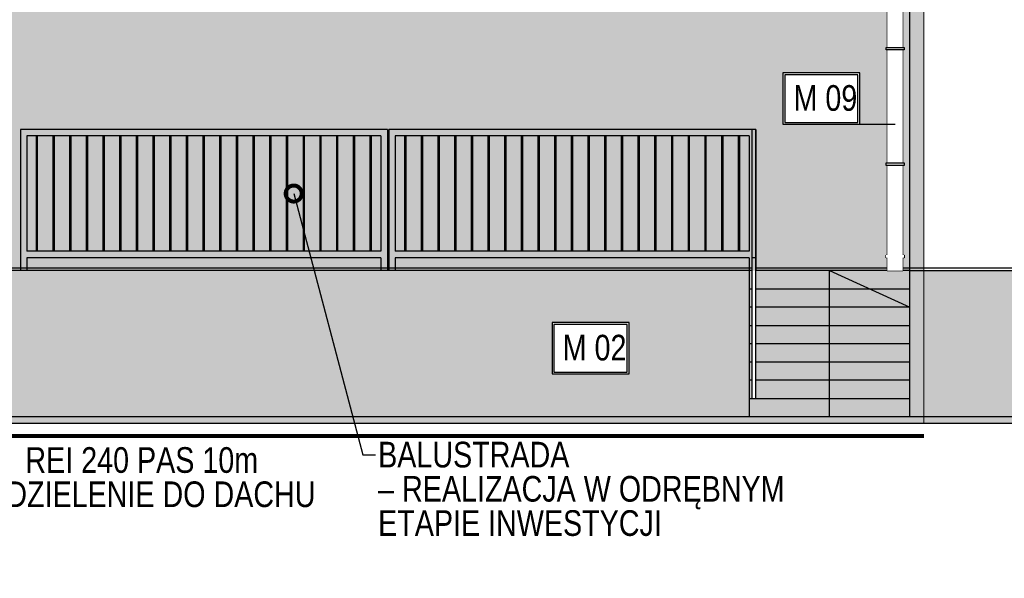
# Model space of a CAD drawing. Header units: millimetres. Extents: x 59331 to 112314, y -16110 to 34390.
# Tile 89 of 198: x 86046 to 86813, y -2676 to -2240. Entities that reach past the tile are written whole.
import ezdxf
from ezdxf import colors
from ezdxf.entities.mleader import LeaderData, LeaderLine
from ezdxf.math import Vec2, Vec3

# ---------------------------------------------------------------- set-up
doc = ezdxf.new("R2010")
doc.units = ezdxf.units.MM
doc.set_wipeout_variables(frame=1)
doc.linetypes.add('DASHED2', pattern=[0.375, 0.25, -0.125])
doc.layers.get('DEFPOINTS').update_dxf_attribs({"lineweight": 9})
for name, color, linetype in [('_HSA_HATCH ELEWACJA', 8, 'Continuous'), ('_HSA_OPIS', 43, 'Continuous'), ('_HSA_WIDOKOWE', 1, 'Continuous'), ('_HSA_WIDOKOWE_CIENKIE', 8, 'Continuous'), ('_HSA_ŚCIANY_CIENKIE', 2, 'Continuous'), ('_HSA_ŚCIANY_DZIAŁOWE', 6, 'Continuous'), ('_HSA_ŚCIANY_KONSTRUKCYJNE', 3, 'Continuous')]:
    doc.layers.add(name, color=color, linetype=linetype)
doc.layers.add('_HSA_POMOC', color=120, linetype='Continuous', plot=False)
doc.layers.add('_HSA_WYDZIELENIA_POŻAROWE_240_MIN', color=7, linetype='DASHED2', true_color=0xab1603)
doc.styles.add('ARIAL_100', font='Arial.ttf', dxfattribs={"width": 0.8, "height": 20})

# ---------------------------------------------------------------- blocks, each defined once
blk = doc.blocks.new('*U1007')
at = {"transparency": 33554559}
h = blk.add_hatch(color=256, dxfattribs=at)
h.dxf.hatch_style = 1
h.paths.add_polyline_path([(0, 583), (-1011, 583), (-1011, 0), (0, 0)])
at = {"linetype": 'DASHED2', "ltscale": 50, "const_width": 3}
blk.add_lwpolyline([(-1011, -10), (0, -10)], dxfattribs=at)
at = {"layer": 'DEFPOINTS'}
blk.add_lwpolyline([(0, 583), (-1011, 583), (-1011, 0), (0, 0), (0, 583)], close=True, dxfattribs=at)
blk = doc.blocks.new('*U75')
for points in [[(-6, 0), (6, 0), (6, -273.88), (-6, -273.88)], [(-7, -12), (7, -12), (7, -10), (-7, -10)], [(-7, -263.88), (7, -263.88), (7, -261.88), (-7, -261.88)]]:
    blk.add_lwpolyline(points, close=True)
blk.add_wipeout([(-6, 0), (6, 0), (6, -273.88), (-6, -273.88)])
for points in [[(-7, -10), (7, -10), (7, -12), (-7, -12)], [(-7, -100), (7, -100), (7, -102), (-7, -102)], [(-7, -190), (7, -190), (7, -192), (-7, -192)], [(-7, -261.88), (7, -261.88), (7, -263.88), (-7, -263.88)]]:
    blk.add_wipeout(points)
for points in [[(-7, -102), (7, -102), (7, -100), (-7, -100)], [(-7, -192), (7, -192), (7, -190), (-7, -190)]]:
    blk.add_lwpolyline(points, close=True)
blk = doc.blocks.new('A$Cc2999ebe')
blk.add_wipeout([(-3, 209.75), (0, 209.75), (0, 0), (-3, 0)])
blk.add_line((-3, 110), (0, 110))
blk.add_lwpolyline([(-3, 0), (0, 0), (0, 209.75), (-3, 209.75)], close=True)
blk = doc.blocks.new('A$C43494AD3')
blk.add_wipeout([(-70, 40), (-70, 0), (-10, 0), (-10, 40)])
for points in [[(-70, 40), (-10, 40), (-10, 0), (-70, 0)], [(-68.5, 38.5), (-11.5, 38.5), (-11.5, 1.5), (-68.5, 1.5)]]:
    blk.add_lwpolyline(points, close=True)
at = {"style": 'ARIAL_100', "width": 0.8}
blk.add_attdef('M_01', (-61.74, 9.75), '', height=20, dxfattribs=at)
blk = doc.blocks.new('A$C9be14bcf')
at = {"true_color": 0xfffffe}
h = blk.add_hatch(color=7, dxfattribs=at)
h.dxf.hatch_style = 1
h.paths.add_polyline_path([(1147, 110), (861, 110), (861, 0), (866, 0), (866, 10), (1142, 10), (1142, 0), (1147, 0)])
h.paths.add_polyline_path([(866, 15), (866, 105), (1142, 105), (1142, 15)], flags=16)
h = blk.add_hatch(color=7, dxfattribs=at)
h.dxf.hatch_style = 1
h.paths.add_polyline_path([(1434, 110), (1148, 110), (1148, 0), (1153, 0), (1153, 10), (1429, 10), (1429, 0), (1434, 0)])
h.paths.add_polyline_path([(1429, 15), (1153, 15), (1153, 105), (1429, 105)], flags=16)
at = {"ltscale": 10}
for p, q in [((1147, 110), (861, 110)), ((861, 110), (861, 0)), ((1147, 110), (1147, 0)), ((1434, 110), (1148, 110)), ((1148, 110), (1148, 0)), ((1434, 110), (1434, 0)), ((1142, 105), (866, 105)), ((866, 105), (866, 15)), ((1142, 105), (1142, 15)), ((1429, 105), (1153, 105)), ((1153, 105), (1153, 15)), ((1429, 105), (1429, 15)), ((1142, 15), (866, 15)), ((1142, 10), (866, 10)), ((866, 10), (866, 0)), ((1142, 10), (1142, 0)), ((1429, 15), (1153, 15)), ((1429, 10), (1153, 10)), ((1153, 10), (1153, 0)), ((1429, 10), (1429, 0))]:
    blk.add_line(p, q, dxfattribs=at)
at = {"layer": '_HSA_WIDOKOWE_CIENKIE'}
for p, q in [((873.5, 15), (873.5, 105)), ((874.5, 15), (874.5, 105)), ((886.5, 15), (886.5, 105)), ((887.5, 15), (887.5, 105)), ((899.5, 15), (899.5, 105)), ((900.5, 15), (900.5, 105)), ((912.5, 15), (912.5, 105)), ((913.5, 15), (913.5, 105)), ((925.5, 15), (925.5, 105)), ((926.5, 15), (926.5, 105)), ((938.5, 15), (938.5, 105)), ((939.5, 15), (939.5, 105)), ((951.5, 15), (951.5, 105)), ((952.5, 15), (952.5, 105)), ((964.5, 15), (964.5, 105)), ((965.5, 15), (965.5, 105)), ((977.5, 15), (977.5, 105)), ((978.5, 15), (978.5, 105)), ((990.5, 15), (990.5, 105)), ((991.5, 15), (991.5, 105)), ((1003.5, 15), (1003.5, 105)), ((1004.5, 15), (1004.5, 105)), ((1016.5, 15), (1016.5, 105)), ((1017.5, 15), (1017.5, 105)), ((1029.5, 15), (1029.5, 105)), ((1030.5, 15), (1030.5, 105)), ((1042.5, 15), (1042.5, 105)), ((1043.5, 15), (1043.5, 105)), ((1055.5, 15), (1055.5, 105)), ((1056.5, 15), (1056.5, 105)), ((1068.5, 15), (1068.5, 105)), ((1069.5, 15), (1069.5, 105)), ((1081.5, 15), (1081.5, 105)), ((1082.5, 15), (1082.5, 105)), ((1094.5, 15), (1094.5, 105)), ((1095.5, 15), (1095.5, 105)), ((1107.5, 15), (1107.5, 105)), ((1108.5, 15), (1108.5, 105)), ((1120.5, 15), (1120.5, 105)), ((1121.5, 15), (1121.5, 105)), ((1133.5, 15), (1133.5, 105)), ((1134.5, 15), (1134.5, 105)), ((1160.5, 15), (1160.5, 105)), ((1161.5, 15), (1161.5, 105)), ((1173.5, 15), (1173.5, 105)), ((1174.5, 15), (1174.5, 105)), ((1186.5, 15), (1186.5, 105)), ((1187.5, 15), (1187.5, 105)), ((1199.5, 15), (1199.5, 105)), ((1200.5, 15), (1200.5, 105)), ((1212.5, 15), (1212.5, 105)), ((1213.5, 15), (1213.5, 105)), ((1225.5, 15), (1225.5, 105)), ((1226.5, 15), (1226.5, 105)), ((1238.5, 15), (1238.5, 105)), ((1239.5, 15), (1239.5, 105)), ((1251.5, 15), (1251.5, 105)), ((1252.5, 15), (1252.5, 105)), ((1264.5, 15), (1264.5, 105)), ((1265.5, 15), (1265.5, 105)), ((1277.5, 15), (1277.5, 105)), ((1278.5, 15), (1278.5, 105)), ((1290.5, 15), (1290.5, 105)), ((1291.5, 15), (1291.5, 105)), ((1303.5, 15), (1303.5, 105)), ((1304.5, 15), (1304.5, 105)), ((1316.5, 15), (1316.5, 105)), ((1317.5, 15), (1317.5, 105)), ((1329.5, 15), (1329.5, 105)), ((1330.5, 15), (1330.5, 105)), ((1342.5, 15), (1342.5, 105)), ((1343.5, 15), (1343.5, 105)), ((1355.5, 15), (1355.5, 105)), ((1356.5, 15), (1356.5, 105)), ((1368.5, 15), (1368.5, 105)), ((1369.5, 15), (1369.5, 105)), ((1381.5, 15), (1381.5, 105)), ((1382.5, 15), (1382.5, 105)), ((1394.5, 15), (1394.5, 105)), ((1395.5, 15), (1395.5, 105)), ((1407.5, 15), (1407.5, 105)), ((1408.5, 15), (1408.5, 105)), ((1420.5, 15), (1420.5, 105)), ((1421.5, 15), (1421.5, 105))]:
    blk.add_line(p, q, dxfattribs=at)
blk = doc.blocks.new('_DotSmall')
at = {"color": 0, "linetype": 'ByBlock', "const_width": 0.5}
blk.add_lwpolyline([(-0.0625, 0, 1), (0.0625, 0, 1)], format="xyb", close=True, dxfattribs=at)

msp = doc.modelspace()

# ---------------------------------------------------------------- hatches: boundary and pattern name
at = {"layer": '_HSA_HATCH ELEWACJA', "true_color": 0xb8b8b8}
h = msp.add_hatch(color=9, dxfattribs=at)
h.dxf.hatch_style = 1
h.paths.add_polyline_path([(86614.33, -2435.69), (77196.33, -2435.69), (76446.6, -2534.69), (77265.83, -2549.69), (86614.33, -2549.69)])
at = {"layer": '_HSA_HATCH ELEWACJA', "true_color": 0x946229}
h = msp.add_hatch(color=37, dxfattribs=at)
h.dxf.hatch_style = 1
h.paths.add_polyline_path([(86739.33, -2435.69), (88358.19, -2435.69), (88358.19, -2549.61), (86739.33, -2549.61)])
at = {"layer": '_HSA_WIDOKOWE', "ltscale": 10}
h = msp.add_hatch(color=256, dxfattribs=at)
h.dxf.hatch_style = 1
h.paths.add_polyline_path([(76181.33, -2539.69), (76446.28, -2539.69), (77265.73, -2554.68), (88608.19, -2554.69), (88608.19, -2549.69), (77265.83, -2549.69), (76446.33, -2534.69), (76181.33, -2534.69)])

# ---------------------------------------------------------------- linework, layer by layer
at = {"layer": '_HSA_POMOC'}
msp.add_line((76431.33, -2433.69), (88358.19, -2433.69), dxfattribs=at)
at = {"layer": '_HSA_WIDOKOWE', "ltscale": 10}
msp.add_lwpolyline([(76181.33, -2539.69), (76446.28, -2539.69), (77265.73, -2554.68), (88608.19, -2554.69), (88608.19, -2549.69), (77265.83, -2549.69), (76446.33, -2534.69), (76181.33, -2534.69)], close=True, dxfattribs=at)
at = {"layer": '_HSA_WIDOKOWE_CIENKIE'}
msp.add_line((86739.33, -2435.69), (88358.19, -2435.69), dxfattribs=at)
at = {"layer": '_HSA_ŚCIANY_CIENKIE'}
for points in [[(86614.33, -2435.69), (86614.33, -2549.69)], [(86614.33, -2449.94), (86739.33, -2449.94)], [(86739.33, -2464.19), (86614.33, -2464.19)], [(86614.33, -2478.44), (86739.33, -2478.44)], [(86739.33, -2492.69), (86614.33, -2492.69)], [(86614.33, -2506.94), (86739.33, -2506.94)], [(86739.33, -2521.19), (86614.33, -2521.19)], [(86614.33, -2535.44), (86739.33, -2535.44)]]:
    msp.add_lwpolyline(points, dxfattribs=at)
at = {"layer": '_HSA_ŚCIANY_DZIAŁOWE', "ltscale": 10}
msp.add_line((86739.33, -2435.69), (77326.33, -2435.69), dxfattribs=at)
at = {"layer": '_HSA_ŚCIANY_KONSTRUKCYJNE', "ltscale": 10}
msp.add_line((86739.33, -2549.69), (86739.33, -1929.46), dxfattribs=at)

# ---------------------------------------------------------------- block references
at = {"layer": '_HSA_WYDZIELENIA_POŻAROWE_240_MIN', "ltscale": 100}
msp.add_blockref('*U1007', (86750.33, -2554.69), dxfattribs=at)

# ---------------------------------------------------------------- texts
at = {"layer": '_HSA_WYDZIELENIA_POŻAROWE_240_MIN', "insert": (85995.19, -2573.34), "char_height": 20, "width": 285.3273, "attachment_point": 1, "line_spacing_factor": 0.8, "style": 'ARIAL_100'}
msp.add_mtext('\\pxqc; REI 240 PAS 10m\\PWYDZIELENIE DO DACHU\\P ', dxfattribs=at)

# ---------------------------------------------------------------- next in the draw order: block references
at = {"layer": '_HSA_OPIS'}
ref = msp.add_blockref('A$C43494AD3', (86710.5, -2281.73), dxfattribs=dict(at, xscale=-1, rotation=180))
ref.add_attrib('M_01', 'M 09', (86648.76, -2311.21), dxfattribs={"layer": '0', "height": 20, "style": 'ARIAL_100', "width": 0.8})
ref = msp.add_blockref('A$C43494AD3', (86530.64, -2476.28), dxfattribs=dict(at, xscale=-1, rotation=180))
ref.add_attrib('M_01', 'M 02', (86468.9, -2505.77), dxfattribs={"layer": '0', "height": 20, "style": 'ARIAL_100', "width": 0.8})
at = {"layer": '_HSA_WIDOKOWE', "xscale": -1}
msp.add_blockref('*U75', (86727.85, -2161.81), dxfattribs=at)
at = {"layer": '_HSA_WIDOKOWE', "ltscale": 10}
msp.add_blockref('A$Cc2999ebe', (86619.33, -2535.44), dxfattribs=at)

# ---------------------------------------------------------------- next in the draw order: linework, layer by layer
at = {"layer": '_HSA_OPIS'}
msp.add_line((86700.5, -2321.73), (86727.85, -2321.73), dxfattribs=at)
at = {"layer": '_HSA_ŚCIANY_CIENKIE'}
msp.add_lwpolyline([(86676.83, -2549.69), (86676.83, -2435.69), (86739.33, -2464.19)], dxfattribs=at)

# ---------------------------------------------------------------- next in the draw order: block references
at = {"layer": '_HSA_WIDOKOWE', "ltscale": 10}
msp.add_blockref('A$C9be14bcf', (85185.33, -2435.69), dxfattribs=at)

# ---------------------------------------------------------------- next in the draw order: leaders
at = {"layer": '_HSA_OPIS'}
ml = msp.add_multileader_mtext('Standard', dxfattribs=at)
ml.set_content('BALUSTRADA\\P– REALIZACJA W ODRĘBNYM ETAPIE INWESTYCJI', color=256, style='ARIAL_100')
ml.set_leader_properties()
ml.set_arrow_properties(name='DOTSMALL')
ml.build(insert=Vec2(0, 0))
ml.multileader.update_dxf_attribs({"dogleg_length": 10, "arrow_head_size": 25})
ctx = ml.context
ctx.base_point, ctx.char_height, ctx.arrow_head_size, ctx.plane_origin = Vec3(86323.12, -2579.3), 20, 25, Vec3(85899.39, -1676.72)
notes = []
notes.append((ctx, [(1, (1, 1, 0), (86313.12, -2579.3), (1, 0), 10, [(0, [(86259.33, -2375.69)], 0, [])])]))
ctx.mtext.insert, ctx.mtext.rotation, ctx.mtext.width, ctx.mtext.defined_height, ctx.mtext.line_spacing_factor = Vec3(86325.12, -2569.13), -6.283185, 329.0821, 173.28, 0.8
for ctx, leaders in notes:
    for number, flags, end, landing, length, lines in leaders:
        leader = LeaderData()
        leader.index, (leader.has_last_leader_line, leader.has_dogleg_vector, leader.attachment_direction) = number, flags
        leader.last_leader_point, leader.dogleg_vector, leader.dogleg_length = Vec3(end), Vec3(landing), length
        for number, points, colour, breaks in lines:
            line = LeaderLine()
            line.index, line.vertices, line.color, line.breaks = number, Vec3.list(points), colors.encode_raw_color(colour), breaks
            leader.lines.append(line)
        ctx.leaders.append(leader)

doc.saveas('drawing.dxf')
